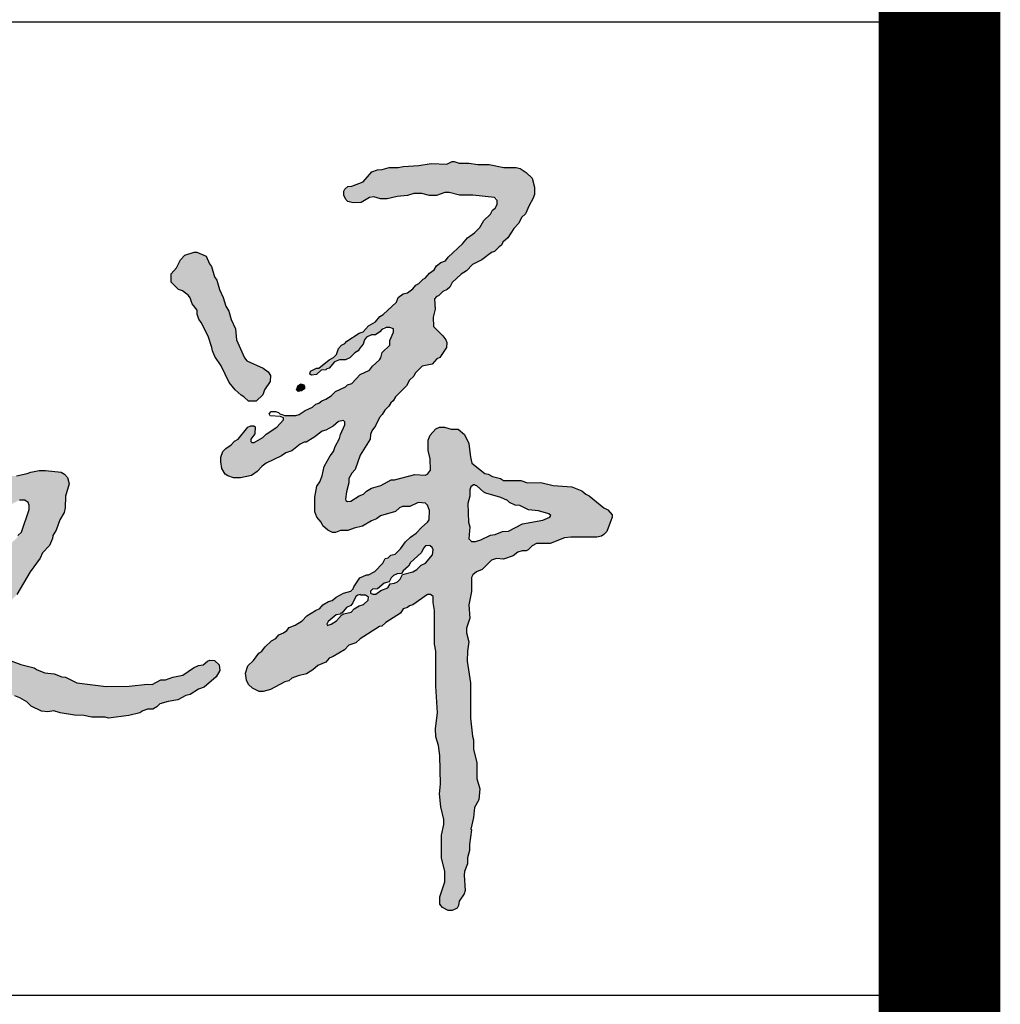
# Model space of a CAD drawing. Extents: x 427948 to 764348, y 274849 to 601549.
# Tile 128 of 212: x 762593 to 763398, y 405042 to 405851. Entities that reach past the tile are written whole.
import ezdxf

# ---------------------------------------------------------------- set-up
doc = ezdxf.new("R2010")
doc.units = 0
doc.header["$LTSCALE"] = 1000
doc.header["$MEASUREMENT"] = 0
doc.layers.get('0').update_dxf_attribs({"linetype": 'CONTINUOUS'})
doc.layers.add('PUB_TITLE', color=4, linetype='CONTINUOUS')

# ---------------------------------------------------------------- blocks, each defined once
blk = doc.blocks.new('谭文军')
at = {"linetype": 'Continuous'}
h = blk.add_hatch(color=256, dxfattribs=at)
h.paths.add_polyline_path([(2707.3, 2346), (2707.3, 2339), (2699.3, 2322), (2699.3, 2313), (2684.3, 2298), (2680.9, 2285.4), (2664.3, 2270), (2658.3, 2262), (2639.3, 2253), (2622.3, 2235), (2613.3, 2232), (2609.3, 2228), (2589.3, 2219), (2580.3, 2210), (2569.3, 2203), (2561.3, 2200), (2555.3, 2195), (2549.3, 2193), (2542.3, 2187), (2527.3, 2180), (2512.3, 2170), (2483.3, 2170), (2483.3, 2161), (2470.3, 2146), (2448.3, 2132), (2441.3, 2125), (2421.2, 2113.1), (2415.2, 2119.1), (2425.3, 2133), (2426.3, 2147), (2423.3, 2149), (2417.3, 2149), (2411.3, 2146), (2391.3, 2122), (2384.3, 2118), (2377.3, 2110), (2366.3, 2103), (2360.3, 2097), (2356.3, 2085), (2356.3, 2076), (2358.3, 2062), (2365.3, 2051), (2370.3, 2047), (2382.3, 2043), (2396.3, 2043), (2418.3, 2048), (2430.3, 2056), (2443.8, 2070.8), (2479.3, 2088), (2488.3, 2094), (2500.3, 2098), (2517.3, 2112), (2525.3, 2116), (2529.3, 2116), (2545.3, 2125), (2562.3, 2138), (2569.3, 2140), (2584.3, 2148), (2595.3, 2158), (2608.3, 2160.6), (2608.3, 2151), (2599.3, 2131), (2597.3, 2123), (2588.3, 2107), (2585.3, 2097), (2578.3, 2088), (2566.3, 2066), (2562.3, 2047), (2557.3, 2035), (2551.3, 2026), (2547.3, 2004), (2547.3, 1974), (2551.3, 1963), (2560.3, 1953), (2563.3, 1946), (2573.3, 1937), (2583.3, 1932), (2589.3, 1932), (2599.3, 1936), (2614.3, 1936), (2627.3, 1941), (2644.3, 1945), (2662.3, 1956), (2672.3, 1960), (2680.3, 1966), (2711.3, 1975), (2722.8, 1985), (2740.3, 1985), (2757.3, 1993), (2774.9, 1991.8), (2780.3, 1977), (2779.2, 1955.4), (2764.3, 1943), (2753.3, 1931), (2741.3, 1923), (2731.3, 1913), (2721.3, 1899), (2710.3, 1888), (2701.3, 1886), (2696.3, 1881), (2690.3, 1879), (2685.3, 1870), (2669.3, 1853), (2656.3, 1846), (2652.3, 1846), (2638.3, 1840), (2626.3, 1822), (2624.4, 1814.1), (2605.3, 1809), (2590.3, 1801), (2582.3, 1794), (2575.3, 1792), (2563.3, 1785), (2557.3, 1778), (2548.3, 1774), (2531.3, 1763), (2521.3, 1753), (2507.3, 1744), (2495.3, 1739), (2487.8, 1730), (2474.3, 1724), (2468.3, 1717), (2459.3, 1712), (2446.3, 1700), (2439.3, 1691), (2433.3, 1687), (2422.3, 1672), (2411.3, 1661), (2406.3, 1646), (2408.3, 1632), (2412.3, 1623), (2420.3, 1616), (2434.3, 1609), (2442.3, 1609), (2457.3, 1613), (2486.3, 1629), (2494.3, 1631), (2500.3, 1636), (2513.3, 1641), (2530.3, 1645), (2543.3, 1653), (2553.3, 1662), (2569.3, 1669), (2576.3, 1677), (2584.3, 1680), (2607.3, 1694), (2616.3, 1703), (2630.3, 1708), (2639.3, 1716), (2678.3, 1741), (2683.3, 1742), (2691.3, 1749), (2721.3, 1768), (2726.3, 1777), (2735.3, 1780), (2739.3, 1783), (2746.3, 1785), (2779.5, 1808.2), (2787.3, 1802), (2787.3, 1790), (2790.3, 1774), (2790.3, 1705), (2793.3, 1691), (2793.3, 1620), (2796.3, 1566), (2792.3, 1534), (2793.3, 1517), (2798.3, 1499), (2801.3, 1479), (2802.3, 1421), (2800.3, 1401), (2803.3, 1375), (2810.5, 1344), (2804.3, 1317), (2804.3, 1271), (2811.3, 1243), (2811.3, 1222), (2801.3, 1192), (2801.3, 1177), (2806.3, 1170), (2818.3, 1164), (2826.3, 1164), (2836.3, 1169), (2839.3, 1174), (2840.3, 1183), (2850.3, 1198), (2852.3, 1205), (2850.1, 1239.7), (2857.3, 1259), (2857.3, 1271), (2861.3, 1286), (2861.3, 1298), (2865.3, 1328), (2864.3, 1329), (2869.3, 1353), (2871.3, 1373), (2880.3, 1389), (2882.3, 1411), (2876.3, 1432), (2876.3, 1465), (2869.3, 1491), (2869.3, 1511), (2867.3, 1518), (2863.3, 1555), (2863.3, 1627), (2856.3, 1671), (2857.3, 1691), (2860.3, 1710), (2853.8, 1733.6), (2862.3, 1758), (2860.3, 1785), (2865.3, 1812), (2865.3, 1843.4), (2875.3, 1852), (2887.3, 1857), (2906.3, 1876), (2916.3, 1879), (2930.3, 1878), (2950.3, 1885), (2963.2, 1895), (2976.3, 1895), (2980.3, 1897), (2988.3, 1905), (2997.3, 1910), (3025.3, 1910), (3054.3, 1921), (3067.3, 1923), (3120.3, 1923), (3129.3, 1925), (3134.3, 1928), (3140.3, 1934), (3151.3, 1963), (3151.3, 1968), (3142.3, 1978), (3134.3, 1982), (3104.3, 2007), (3097.3, 2010), (3089.3, 2017), (3069.3, 2025), (3031.3, 2028), (3006.3, 2034), (2979.3, 2033), (2965.3, 2038), (2930.3, 2038), (2924.3, 2042), (2908.3, 2046), (2899.3, 2051), (2892.3, 2052), (2866.3, 2073), (2863.3, 2085), (2860.3, 2113), (2851.3, 2131), (2838.3, 2142), (2824.3, 2142), (2810.3, 2146), (2800.3, 2146), (2793.3, 2143), (2781.3, 2130), (2777.3, 2120), (2777.3, 2099), (2781.3, 2082), (2782.3, 2059), (2774.7, 2048.8), (2750.3, 2050), (2709.3, 2039), (2702.3, 2039), (2681.3, 2028), (2662.3, 2022), (2652.3, 2016), (2646.3, 2010), (2637.3, 2007), (2616, 1993.2), (2609.1, 1997.9), (2611.3, 2015), (2616.3, 2033), (2616.3, 2042), (2622.3, 2053), (2629.3, 2060), (2639.3, 2089), (2659.3, 2122), (2660.8, 2135.4), (2670.3, 2149), (2678.3, 2166), (2684.3, 2172), (2689.3, 2181), (2697.3, 2189), (2701.3, 2196), (2706.3, 2200), (2711.3, 2208), (2733.3, 2230), (2739.3, 2242), (2748.3, 2250), (2751.3, 2256), (2765.3, 2270), (2785.3, 2274), (2795.3, 2285), (2801.3, 2288), (2814.3, 2308), (2815.3, 2318), (2813.3, 2324), (2807.3, 2332), (2788.3, 2351), (2787.3, 2370), (2791.3, 2386), (2790.1, 2411), (2798.3, 2413), (2807.3, 2422), (2816.3, 2426), (2821.3, 2431), (2826.3, 2440), (2844.3, 2457), (2855.3, 2464), (2867.3, 2477), (2886.3, 2486), (2906.3, 2501), (2912.3, 2503), (2921.3, 2513), (2926.3, 2516), (2929.3, 2522), (2939.3, 2531), (2951.3, 2550), (2961.3, 2561), (2967.3, 2572), (2975.3, 2580), (2982.3, 2597), (2990.3, 2610), (2993.3, 2619), (2993.3, 2634), (2988.3, 2652), (2976.3, 2664), (2964.3, 2672), (2956.3, 2674), (2931.3, 2674), (2901.3, 2680), (2878.3, 2680), (2860.3, 2683), (2840.3, 2683), (2830.3, 2686), (2826.3, 2686), (2815.3, 2681), (2783.3, 2682), (2758.3, 2678), (2726.3, 2676), (2716.3, 2674), (2698.3, 2674), (2684.3, 2670), (2674.3, 2669), (2663.3, 2665), (2645.3, 2645), (2622.3, 2636), (2614.3, 2635), (2608.3, 2630), (2606.3, 2626), (2606.3, 2618), (2610.3, 2609), (2614.3, 2605), (2625.3, 2602), (2641.3, 2603), (2662.5, 2615.5), (2680.3, 2610), (2694.3, 2610), (2714.3, 2615), (2735.3, 2617), (2748.3, 2621), (2764.3, 2621), (2780.3, 2617), (2794.3, 2617), (2815, 2624.3), (2841.3, 2618), (2868.3, 2618), (2917.3, 2612.4), (2917.3, 2594.2), (2908.3, 2587), (2904.3, 2579), (2890.3, 2566), (2882.3, 2552), (2871.3, 2541), (2857.3, 2531), (2847.3, 2519), (2818.3, 2492), (2812.3, 2484), (2803.3, 2481), (2794.3, 2474), (2789.3, 2466), (2780.3, 2459), (2771.3, 2449), (2767.3, 2447), (2758.3, 2438), (2752.3, 2435), (2746.3, 2427), (2735.3, 2419), (2726.3, 2417), (2716.3, 2410), (2713.3, 2400), (2686.3, 2375), (2679.3, 2371), (2670.3, 2360), (2656.3, 2352), (2645.3, 2340), (2637.3, 2337), (2612.3, 2321), (2608.3, 2316), (2601.3, 2313), (2595.3, 2306), (2590.2, 2290.7), (2576.3, 2283), (2555.3, 2266), (2550.3, 2266), (2538.3, 2260), (2537.3, 2254), (2540.3, 2252), (2550.3, 2253), (2560.3, 2262), (2569.3, 2263), (2571.3, 2265), (2576.3, 2266), (2587.3, 2279), (2597.3, 2283), (2609.3, 2283), (2618.3, 2287), (2628.3, 2297), (2635.3, 2301), (2638.3, 2307), (2645.3, 2315), (2649.5, 2327.6), (2662.3, 2334), (2670.3, 2334), (2679.3, 2340), (2686.5, 2349), (2699.3, 2349)])
h.paths.add_polyline_path([(2890.3, 2014), (2894.3, 2012), (2925.3, 2003), (2938.3, 1997), (2942.3, 1993), (2954.3, 1988), (2963.3, 1987), (2981.3, 1978), (3001.3, 1976), (3027.1, 1968.6), (3024.3, 1963), (3010.3, 1957), (2969.3, 1950), (2940.3, 1935), (2928.3, 1934), (2913.3, 1928), (2904.3, 1927), (2884.3, 1917), (2873.3, 1914), (2859.9, 1914), (2862.3, 1944), (2859.3, 1953), (2858.3, 1991), (2862.3, 2006), (2862.3, 2023.4), (2871, 2030.3), (2873.3, 2028), (2876.3, 2027)], flags=16)
h.paths.add_polyline_path([(2786.3, 1887), (2772.3, 1870), (2763.3, 1866), (2750.3, 1852.9), (2725.3, 1847), (2718.7, 1833.7), (2709.3, 1829), (2700.3, 1828), (2695.3, 1820), (2681.3, 1814), (2669.2, 1805.5), (2657.5, 1810.1), (2664.3, 1817), (2674.3, 1818), (2688.3, 1829), (2698.3, 1832), (2704.2, 1843.6), (2714.3, 1848), (2723.3, 1849), (2726.3, 1854), (2737.3, 1864), (2741.3, 1871), (2763.3, 1891), (2770.2, 1904.7), (2783.6, 1906.4), (2787.3, 1897)], flags=16)
h.paths.add_polyline_path([(2650.3, 1805), (2659.3, 1799), (2646.3, 1786), (2637.3, 1783), (2627.3, 1777), (2621.3, 1770), (2606.3, 1767), (2601.3, 1764), (2591.3, 1753), (2580.3, 1746), (2568.7, 1741.6), (2574.3, 1751), (2590.3, 1765), (2599.3, 1766), (2600.3, 1768), (2602.3, 1768), (2611.3, 1780), (2620.3, 1784), (2624.3, 1789), (2631.5, 1804.4), (2639.3, 1806), (2640.3, 1805)], flags=16)
for points in [[(2377.3, 2365), (2372.3, 2382), (2366.3, 2392), (2361.3, 2410), (2353.3, 2426), (2348.3, 2445), (2343.3, 2452), (2337.3, 2473), (2333.3, 2478), (2326.3, 2494), (2307.3, 2502), (2302.3, 2502), (2283.3, 2496), (2274.3, 2486), (2266.3, 2470), (2255.3, 2458), (2255.3, 2441), (2270.3, 2426), (2278.3, 2423), (2293.4, 2411.7), (2298.3, 2397), (2308.3, 2384), (2308.3, 2376), (2311.3, 2366), (2316.3, 2359), (2330.3, 2331), (2338.3, 2308), (2339.3, 2301), (2344.3, 2290), (2357.3, 2271), (2373.3, 2237), (2385.3, 2222), (2397.3, 2211), (2403.3, 2208), (2412.3, 2199), (2428.3, 2199), (2441.3, 2212), (2445.3, 2222), (2456.3, 2239), (2457.3, 2251), (2452.3, 2259), (2442.3, 2266), (2406.3, 2282.4), (2388.3, 2324), (2386.3, 2346)], [(2526.3, 2229), (2524.3, 2232), (2519.3, 2234), (2513.3, 2231), (2510.3, 2222), (2513.3, 2219), (2520.3, 2220), (2526.3, 2224)]]:
    blk.add_hatch(color=256, dxfattribs=at).paths.add_polyline_path(points)
h = blk.add_hatch(color=256, dxfattribs=at)
h.paths.add_polyline_path([(1886.1, 2030), (1868.1, 2025), (1860.1, 2021), (1842.1, 2017), (1826.1, 2007), (1803.1, 2000), (1799.1, 1996), (1790.1, 1992), (1774.1, 1981), (1766.1, 1979), (1757.1, 1974), (1748.1, 1967), (1739.1, 1963), (1737.1, 1960), (1723.1, 1954), (1713.1, 1953), (1699.1, 1942), (1685.1, 1936), (1679.1, 1936), (1652.1, 1928), (1641.1, 1928), (1628.1, 1933), (1616.1, 1944), (1606.1, 1945), (1599.1, 1942), (1588.1, 1929), (1587.1, 1922), (1590.1, 1906), (1590.1, 1895), (1597.1, 1881), (1605.1, 1873), (1612.1, 1870), (1629.1, 1870), (1641.1, 1873), (1670.1, 1873), (1690.1, 1881), (1711.1, 1885), (1729.1, 1894), (1734.1, 1895), (1753.1, 1906), (1760.1, 1908), (1787.1, 1923), (1791.1, 1927), (1814.1, 1936), (1830.1, 1947), (1838.1, 1950), (1844.1, 1955), (1860.1, 1960), (1875.1, 1968), (1900.1, 1974), (1907.1, 1980), (1918.1, 1985), (1927.1, 1986), (1935.1, 1992), (1947.1, 1998), (1963.1, 1998), (1968.8, 1983.8), (1951.1, 1933), (1944.1, 1926), (1942.1, 1921), (1929.1, 1909), (1925.1, 1903), (1922.1, 1894), (1913.1, 1880), (1902.1, 1857), (1879.1, 1828), (1875.1, 1818), (1861.1, 1803), (1854.1, 1787.4), (1842.1, 1777), (1839.1, 1769), (1832.1, 1762), (1827.1, 1753), (1824.1, 1743), (1795.4, 1710), (1781.1, 1710), (1766.1, 1725), (1760.1, 1728), (1739.1, 1732), (1728.1, 1737), (1691.1, 1742), (1678.1, 1747), (1670.1, 1752), (1665.1, 1752), (1643.1, 1764), (1632.1, 1764), (1616.1, 1758), (1602.1, 1746), (1595.1, 1730), (1588.1, 1722), (1583.1, 1712), (1581.1, 1704), (1582.1, 1692), (1576.1, 1678), (1576.1, 1671), (1581.2, 1653.4), (1575.1, 1639), (1574.1, 1632), (1577.1, 1613), (1576.1, 1599), (1579.1, 1576), (1585.1, 1559), (1585.1, 1553), (1587.1, 1549), (1587.1, 1541), (1592.1, 1518), (1599.1, 1501), (1615.1, 1484), (1626.1, 1475), (1633.1, 1473), (1640.1, 1465), (1655.1, 1459), (1667.1, 1459), (1682.1, 1465), (1690.1, 1475), (1698.1, 1479), (1708.1, 1490), (1710.1, 1496), (1726.1, 1519), (1736.1, 1529), (1737.1, 1532), (1749.1, 1543), (1751.1, 1548), (1764.1, 1565), (1778.1, 1590), (1795.1, 1607), (1802.1, 1617), (1810.1, 1625), (1818.1, 1630), (1829.1, 1631), (1855.1, 1624), (1877.1, 1621), (1899.1, 1615), (1913.1, 1609), (1920.1, 1604), (1943, 1598.9), (1962.1, 1588), (1971.1, 1579), (1992.1, 1569), (2005.1, 1568), (2017.1, 1570), (2030.1, 1566), (2059.1, 1561), (2078.1, 1560), (2094.1, 1557), (2121.1, 1557), (2128.1, 1555), (2169.1, 1560), (2192.1, 1566), (2202.6, 1573), (2218.1, 1573), (2226.1, 1578), (2232.1, 1584), (2249.1, 1589), (2269.1, 1592), (2285.1, 1601), (2294.1, 1603), (2311.1, 1614), (2322.1, 1618), (2347.1, 1639), (2354.1, 1652), (2353.1, 1663), (2343.1, 1672), (2334.1, 1673), (2329.1, 1671), (2320.1, 1663), (2311.1, 1662), (2301.1, 1657), (2279.1, 1642), (2259.1, 1638), (2244.1, 1633), (2234.1, 1633), (2217.1, 1623), (2207.1, 1624), (2170.1, 1620), (2123.1, 1619), (2064.1, 1627), (2041.1, 1638), (2033.1, 1639), (2018.1, 1645), (1999.1, 1647), (1983.1, 1653), (1977.1, 1657), (1950.1, 1664), (1921.1, 1675), (1903.1, 1677), (1874.1, 1685), (1867.1, 1685), (1858.3, 1691.3), (1866.1, 1703), (1869.1, 1711), (1890.1, 1737), (1898.1, 1743), (1903.1, 1755), (1914.1, 1767), (1916.1, 1776), (1922.1, 1782), (1927.1, 1791), (1942.1, 1806), (1969.1, 1852), (1989.1, 1880), (1994.1, 1891), (2008.1, 1906), (2014.1, 1920), (2015.1, 1926), (2022.1, 1937), (2029.1, 1958), (2038.1, 1973), (2040.1, 1982), (2041.1, 2006), (2048.1, 2031), (2045.1, 2044), (2039.1, 2051), (2032.1, 2055), (2000.1, 2058), (1987.1, 2058), (1970.1, 2055), (1963.1, 2052), (1941.1, 2047), (1931.1, 2047), (1908.1, 2042)])
h.paths.add_polyline_path([(1749.1, 1664), (1758.5, 1657.3), (1754.3, 1646.9), (1743.1, 1637), (1732.1, 1617), (1716.1, 1601), (1712.1, 1593), (1703.1, 1587), (1698.1, 1570), (1688.1, 1562), (1685.1, 1554), (1668.1, 1533), (1666.1, 1528), (1654.9, 1518.1), (1630.1, 1544), (1621.1, 1558.1), (1621.1, 1575), (1613.1, 1592), (1613.1, 1600), (1607, 1614.7), (1611.1, 1627), (1611.1, 1637), (1609.1, 1642), (1598.1, 1655), (1600.1, 1662), (1599.1, 1677), (1605.1, 1690), (1606.1, 1700), (1614.1, 1711.1), (1619.1, 1706), (1629.1, 1698), (1636.1, 1695), (1656.1, 1692), (1675.1, 1683), (1699.1, 1676), (1712.1, 1675), (1725.1, 1668), (1737.1, 1664)], flags=16)
for points in [[(2826.3, 2686), (2830.3, 2686), (2840.3, 2683), (2860.3, 2683), (2878.3, 2680), (2901.3, 2680), (2931.3, 2674), (2956.3, 2674), (2964.3, 2672), (2976.3, 2664), (2988.3, 2652), (2993.3, 2634), (2993.3, 2619), (2990.3, 2610), (2982.3, 2597), (2975.3, 2580), (2967.3, 2572), (2961.3, 2561), (2951.3, 2550), (2939.3, 2531), (2929.3, 2522), (2926.3, 2516), (2921.3, 2513), (2912.3, 2503), (2906.3, 2501), (2886.3, 2486), (2867.3, 2477), (2855.3, 2464), (2844.3, 2457), (2826.3, 2440), (2821.3, 2431), (2816.3, 2426), (2807.3, 2422), (2798.3, 2413), (2794.3, 2412), (2790.3, 2407), (2791.3, 2386), (2787.3, 2370), (2788.3, 2351), (2807.3, 2332), (2813.3, 2324), (2815.3, 2318), (2814.3, 2308), (2801.3, 2288), (2795.3, 2285), (2785.3, 2274), (2765.3, 2270), (2751.3, 2256), (2748.3, 2250), (2739.3, 2242), (2733.3, 2230), (2711.3, 2208), (2706.3, 2200), (2701.3, 2196), (2697.3, 2189), (2689.3, 2181), (2684.3, 2172), (2678.3, 2166), (2670.3, 2149), (2663.3, 2139), (2660.3, 2131), (2659.3, 2122), (2639.3, 2089), (2629.3, 2060), (2622.3, 2053), (2616.3, 2042), (2616.3, 2033), (2611.3, 2015), (2609.3, 2000), (2610.3, 1997), (2613.3, 1995), (2620.3, 1996), (2637.3, 2007), (2646.3, 2010), (2652.3, 2016), (2662.3, 2022), (2681.3, 2028), (2702.3, 2039), (2709.3, 2039), (2750.3, 2050), (2771.3, 2049), (2776.3, 2051), (2782.3, 2059), (2781.3, 2082), (2777.3, 2099), (2777.3, 2120), (2781.3, 2130), (2793.3, 2143), (2800.3, 2146), (2810.3, 2146), (2824.3, 2142), (2838.3, 2142), (2851.3, 2131), (2860.3, 2113), (2863.3, 2085), (2866.3, 2073), (2892.3, 2052), (2899.3, 2051), (2908.3, 2046), (2924.3, 2042), (2930.3, 2038), (2965.3, 2038), (2979.3, 2033), (3006.3, 2034), (3031.3, 2028), (3069.3, 2025), (3089.3, 2017), (3097.3, 2010), (3104.3, 2007), (3134.3, 1982), (3142.3, 1978), (3151.3, 1968), (3151.3, 1963), (3140.3, 1934), (3134.3, 1928), (3129.3, 1925), (3120.3, 1923), (3067.3, 1923), (3054.3, 1921), (3025.3, 1910), (2997.3, 1910), (2988.3, 1905), (2980.3, 1897), (2976.3, 1895), (2968.3, 1895), (2959.3, 1892), (2950.3, 1885), (2930.3, 1878), (2916.3, 1879), (2906.3, 1876), (2887.3, 1857), (2875.3, 1852), (2868.3, 1846), (2865.3, 1841), (2865.3, 1812), (2860.3, 1785), (2862.3, 1758), (2855.3, 1738), (2855.3, 1728), (2860.3, 1710), (2857.3, 1691), (2856.3, 1671), (2863.3, 1627), (2863.3, 1555), (2867.3, 1518), (2869.3, 1511), (2869.3, 1491), (2876.3, 1465), (2876.3, 1432), (2882.3, 1411), (2880.3, 1389), (2871.3, 1373), (2869.3, 1353), (2864.3, 1329), (2865.3, 1328), (2861.3, 1298), (2861.3, 1286), (2857.3, 1271), (2857.3, 1259), (2851.3, 1243), (2850.3, 1236), (2852.3, 1205), (2850.3, 1198), (2840.3, 1183), (2839.3, 1174), (2836.3, 1169), (2826.3, 1164), (2818.3, 1164), (2806.3, 1170), (2801.3, 1177), (2801.3, 1192), (2811.3, 1222), (2811.3, 1243), (2804.3, 1271), (2804.3, 1317), (2809.3, 1339), (2809.3, 1349), (2803.3, 1375), (2800.3, 1401), (2802.3, 1421), (2801.3, 1479), (2798.3, 1499), (2793.3, 1517), (2792.3, 1534), (2796.3, 1566), (2793.3, 1620), (2793.3, 1691), (2790.3, 1705), (2790.3, 1774), (2787.3, 1790), (2787.3, 1802), (2782.3, 1806), (2776.3, 1806), (2746.3, 1785), (2739.3, 1783), (2735.3, 1780), (2726.3, 1777), (2721.3, 1768), (2691.3, 1749), (2683.3, 1742), (2678.3, 1741), (2639.3, 1716), (2630.3, 1708), (2616.3, 1703), (2607.3, 1694), (2584.3, 1680), (2576.3, 1677), (2569.3, 1669), (2553.3, 1662), (2543.3, 1653), (2530.3, 1645), (2513.3, 1641), (2500.3, 1636), (2494.3, 1631), (2486.3, 1629), (2457.3, 1613), (2442.3, 1609), (2434.3, 1609), (2420.3, 1616), (2412.3, 1623), (2408.3, 1632), (2406.3, 1646), (2411.3, 1661), (2422.3, 1672), (2433.3, 1687), (2439.3, 1691), (2446.3, 1700), (2459.3, 1712), (2468.3, 1717), (2474.3, 1724), (2483.3, 1728), (2490.3, 1733), (2495.3, 1739), (2507.3, 1744), (2521.3, 1753), (2531.3, 1763), (2548.3, 1774), (2557.3, 1778), (2563.3, 1785), (2575.3, 1792), (2582.3, 1794), (2590.3, 1801), (2605.3, 1809), (2620.3, 1813), (2625.3, 1818), (2626.3, 1822), (2638.3, 1840), (2652.3, 1846), (2656.3, 1846), (2669.3, 1853), (2685.3, 1870), (2690.3, 1879), (2696.3, 1881), (2701.3, 1886), (2710.3, 1888), (2721.3, 1899), (2731.3, 1913), (2741.3, 1923), (2753.3, 1931), (2764.3, 1943), (2776.3, 1953), (2779.3, 1958), (2780.3, 1977), (2776.3, 1988), (2772.3, 1992), (2757.3, 1993), (2740.3, 1985), (2725.3, 1985), (2719.3, 1982), (2711.3, 1975), (2680.3, 1966), (2672.3, 1960), (2662.3, 1956), (2644.3, 1945), (2627.3, 1941), (2614.3, 1936), (2599.3, 1936), (2589.3, 1932), (2583.3, 1932), (2573.3, 1937), (2563.3, 1946), (2560.3, 1953), (2551.3, 1963), (2547.3, 1974), (2547.3, 2004), (2551.3, 2026), (2557.3, 2035), (2562.3, 2047), (2566.3, 2066), (2578.3, 2088), (2585.3, 2097), (2588.3, 2107), (2597.3, 2123), (2599.3, 2131), (2608.3, 2151), (2608.3, 2157), (2605.3, 2160), (2595.3, 2158), (2584.3, 2148), (2569.3, 2140), (2562.3, 2138), (2545.3, 2125), (2529.3, 2116), (2525.3, 2116), (2517.3, 2112), (2500.3, 2098), (2488.3, 2094), (2479.3, 2088), (2448.3, 2073), (2440.3, 2067), (2430.3, 2056), (2418.3, 2048), (2396.3, 2043), (2382.3, 2043), (2370.3, 2047), (2365.3, 2051), (2358.3, 2062), (2356.3, 2076), (2356.3, 2085), (2360.3, 2097), (2366.3, 2103), (2377.3, 2110), (2384.3, 2118), (2391.3, 2122), (2411.3, 2146), (2417.3, 2149), (2423.3, 2149), (2426.3, 2147), (2425.3, 2133), (2417.3, 2122), (2417.3, 2117), (2419.3, 2115), (2424.3, 2115), (2441.3, 2125), (2448.3, 2132), (2470.3, 2146), (2483.3, 2161), (2483.3, 2165), (2477.3, 2168), (2456.3, 2169), (2454.3, 2173), (2458.3, 2178), (2467.3, 2178), (2473.3, 2176), (2476.3, 2173), (2486.3, 2170), (2508.3, 2170), (2515.3, 2172), (2527.3, 2180), (2542.3, 2187), (2549.3, 2193), (2555.3, 2195), (2561.3, 2200), (2569.3, 2203), (2580.3, 2210), (2589.3, 2219), (2609.3, 2228), (2613.3, 2232), (2622.3, 2235), (2639.3, 2253), (2658.3, 2262), (2664.3, 2270), (2678.3, 2283), (2681.3, 2287), (2684.3, 2298), (2699.3, 2313), (2699.3, 2322), (2707.3, 2339), (2707.3, 2346), (2699.3, 2349), (2692.3, 2349), (2683.3, 2345), (2679.3, 2340), (2670.3, 2334), (2662.3, 2334), (2652.3, 2329), (2648.3, 2324), (2645.3, 2315), (2638.3, 2307), (2635.3, 2301), (2628.3, 2297), (2618.3, 2287), (2609.3, 2283), (2597.3, 2283), (2587.3, 2279), (2576.3, 2266), (2571.3, 2265), (2569.3, 2263), (2560.3, 2262), (2550.3, 2253), (2540.3, 2252), (2537.3, 2254), (2538.3, 2260), (2550.3, 2266), (2555.3, 2266), (2576.3, 2283), (2585.3, 2288), (2591.3, 2294), (2595.3, 2306), (2601.3, 2313), (2608.3, 2316), (2612.3, 2321), (2637.3, 2337), (2645.3, 2340), (2656.3, 2352), (2670.3, 2360), (2679.3, 2371), (2686.3, 2375), (2713.3, 2400), (2716.3, 2410), (2726.3, 2417), (2735.3, 2419), (2746.3, 2427), (2752.3, 2435), (2758.3, 2438), (2767.3, 2447), (2771.3, 2449), (2780.3, 2459), (2789.3, 2466), (2794.3, 2474), (2803.3, 2481), (2812.3, 2484), (2818.3, 2492), (2847.3, 2519), (2857.3, 2531), (2871.3, 2541), (2882.3, 2552), (2890.3, 2566), (2904.3, 2579), (2908.3, 2587), (2913.3, 2591), (2917.3, 2599), (2917.3, 2607), (2912.3, 2613), (2868.3, 2618), (2841.3, 2618), (2820.3, 2623), (2811.3, 2623), (2794.3, 2617), (2780.3, 2617), (2764.3, 2621), (2748.3, 2621), (2735.3, 2617), (2714.3, 2615), (2694.3, 2610), (2680.3, 2610), (2667.3, 2614), (2658.3, 2613), (2641.3, 2603), (2625.3, 2602), (2614.3, 2605), (2610.3, 2609), (2606.3, 2618), (2606.3, 2626), (2608.3, 2630), (2614.3, 2635), (2622.3, 2636), (2645.3, 2645), (2663.3, 2665), (2674.3, 2669), (2684.3, 2670), (2698.3, 2674), (2716.3, 2674), (2726.3, 2676), (2758.3, 2678), (2783.3, 2682), (2815.3, 2681), (2826.3, 2686)], [(2302.3, 2502), (2307.3, 2502), (2326.3, 2494), (2333.3, 2478), (2337.3, 2473), (2343.3, 2452), (2348.3, 2445), (2353.3, 2426), (2361.3, 2410), (2366.3, 2392), (2372.3, 2382), (2377.3, 2365), (2386.3, 2346), (2388.3, 2324), (2404.3, 2287), (2409.3, 2281), (2442.3, 2266), (2452.3, 2259), (2457.3, 2251), (2456.3, 2239), (2445.3, 2222), (2441.3, 2212), (2428.3, 2199), (2412.3, 2199), (2403.3, 2208), (2397.3, 2211), (2385.3, 2222), (2373.3, 2237), (2357.3, 2271), (2344.3, 2290), (2339.3, 2301), (2338.3, 2308), (2330.3, 2331), (2316.3, 2359), (2311.3, 2366), (2308.3, 2376), (2308.3, 2384), (2298.3, 2397), (2294.3, 2409), (2290.3, 2414), (2278.3, 2423), (2270.3, 2426), (2255.3, 2441), (2255.3, 2458), (2266.3, 2470), (2274.3, 2486), (2283.3, 2496), (2302.3, 2502)], [(2519.3, 2234), (2524.3, 2232), (2526.3, 2229), (2526.3, 2224), (2520.3, 2220), (2513.3, 2219), (2510.3, 2222), (2513.3, 2231), (2519.3, 2234)], [(1987.1, 2058), (2000.1, 2058), (2032.1, 2055), (2039.1, 2051), (2045.1, 2044), (2048.1, 2031), (2041.1, 2006), (2040.1, 1982), (2038.1, 1973), (2029.1, 1958), (2022.1, 1937), (2015.1, 1926), (2014.1, 1920), (2008.1, 1906), (1994.1, 1891), (1989.1, 1880), (1969.1, 1852), (1942.1, 1806)], [(1921.1, 1675), (1950.1, 1664), (1977.1, 1657), (1983.1, 1653), (1999.1, 1647), (2018.1, 1645), (2033.1, 1639), (2041.1, 1638), (2064.1, 1627), (2123.1, 1619), (2170.1, 1620), (2207.1, 1624), (2217.1, 1623), (2234.1, 1633), (2244.1, 1633), (2259.1, 1638), (2279.1, 1642), (2301.1, 1657), (2311.1, 1662), (2320.1, 1663), (2329.1, 1671), (2334.1, 1673), (2343.1, 1672), (2353.1, 1663), (2354.1, 1652), (2347.1, 1639), (2322.1, 1618), (2311.1, 1614), (2294.1, 1603), (2285.1, 1601), (2269.1, 1592), (2249.1, 1589), (2232.1, 1584), (2226.1, 1578), (2218.1, 1573), (2207.1, 1573), (2198.1, 1570), (2192.1, 1566), (2169.1, 1560), (2128.1, 1555), (2121.1, 1557), (2094.1, 1557), (2078.1, 1560), (2059.1, 1561), (2030.1, 1566), (2017.1, 1570), (2005.1, 1568), (1992.1, 1569), (1971.1, 1579), (1962.1, 1588), (1948.1, 1596), (1938.1, 1600)], [(1944.1, 1926), (1951.1, 1933), (1967.1, 1979), (1967.1, 1988), (1965.1, 1993), (1958.1, 1998), (1947.1, 1998)], [(1941.1, 2047), (1963.1, 2052), (1970.1, 2055), (1987.1, 2058)], [(2873.3, 2028), (2872.3, 2029), (2869.3, 2029), (2864.3, 2025), (2862.3, 2019), (2862.3, 2006), (2858.3, 1991), (2859.3, 1953), (2862.3, 1944), (2860.3, 1919), (2865.3, 1914), (2873.3, 1914), (2884.3, 1917), (2904.3, 1927), (2913.3, 1928), (2928.3, 1934), (2940.3, 1935), (2969.3, 1950), (3010.3, 1957), (3024.3, 1963), (3026.3, 1967), (3022.3, 1970), (3001.3, 1976), (2981.3, 1978), (2963.3, 1987), (2954.3, 1988), (2942.3, 1993), (2938.3, 1997), (2925.3, 2003), (2894.3, 2012), (2890.3, 2014), (2876.3, 2027), (2873.3, 2028)], [(2781.3, 1905), (2780.3, 1906), (2772.3, 1905), (2768.3, 1901), (2763.3, 1891), (2741.3, 1871), (2737.3, 1864), (2726.3, 1854), (2723.3, 1849), (2714.3, 1848), (2707.3, 1845), (2702.3, 1840), (2698.3, 1832), (2688.3, 1829), (2674.3, 1818), (2664.3, 1817), (2660.3, 1813), (2660.3, 1809), (2665.3, 1807), (2671.3, 1807), (2681.3, 1814), (2695.3, 1820), (2700.3, 1828), (2709.3, 1829), (2715.3, 1832), (2720.3, 1837), (2725.3, 1847), (2746.3, 1852), (2754.3, 1857), (2763.3, 1866), (2772.3, 1870), (2786.3, 1887), (2787.3, 1897), (2785.3, 1902), (2781.3, 1905)], [(2640.3, 1805), (2639.3, 1806), (2634.3, 1805), (2630.3, 1802), (2624.3, 1789), (2620.3, 1784), (2611.3, 1780), (2602.3, 1768), (2600.3, 1768), (2599.3, 1766), (2590.3, 1765), (2574.3, 1751), (2571.3, 1746), (2572.3, 1743), (2580.3, 1746), (2591.3, 1753), (2601.3, 1764), (2606.3, 1767), (2621.3, 1770), (2627.3, 1777), (2637.3, 1783), (2646.3, 1786), (2655.3, 1795), (2656.3, 1801), (2650.3, 1805), (2640.3, 1805)]]:
    blk.add_lwpolyline(points, dxfattribs=at)
blk = doc.blocks.new('24')
at = {"color": 4}
blk.add_line((-1110888.91, 145318.87), (-1110888.91, 202718.87), dxfattribs=at)
at = {"layer": 'PUB_TITLE'}
for p, q in [((-1110888.91, 145318.87), (-1110888.91, 202718.87)), ((-1116488.91, 156518.87), (-1110888.91, 156518.87)), ((-1116488.91, 155718.87), (-1110888.91, 155718.87))]:
    blk.add_line(p, q, dxfattribs=at)
at = {"layer": 'PUB_TITLE', "linetype": 'Continuous', "const_width": 100}
blk.add_lwpolyline([(-1191488.91, 145318.87), (-1110888.91, 145318.87), (-1110888.91, 202718.87), (-1191488.91, 202718.87)], close=True, dxfattribs=at)
at = {"layer": 'PUB_TITLE', "linetype": 'Continuous', "const_width": 80}
blk.add_lwpolyline([(-1110888.91, 145318.87), (-1110888.91, 202718.87)], dxfattribs=at)
at = {"linetype": 'Continuous', "xscale": 0.4043519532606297, "yscale": 0.4043519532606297, "zscale": 0.4043519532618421}
blk.add_blockref('谭文军', (-1112431.83, 155317.9), dxfattribs=at)

msp = doc.modelspace()

# ---------------------------------------------------------------- block references
msp.add_blockref('24', (1874236.93, 249330.48))

doc.saveas('drawing.dxf')
